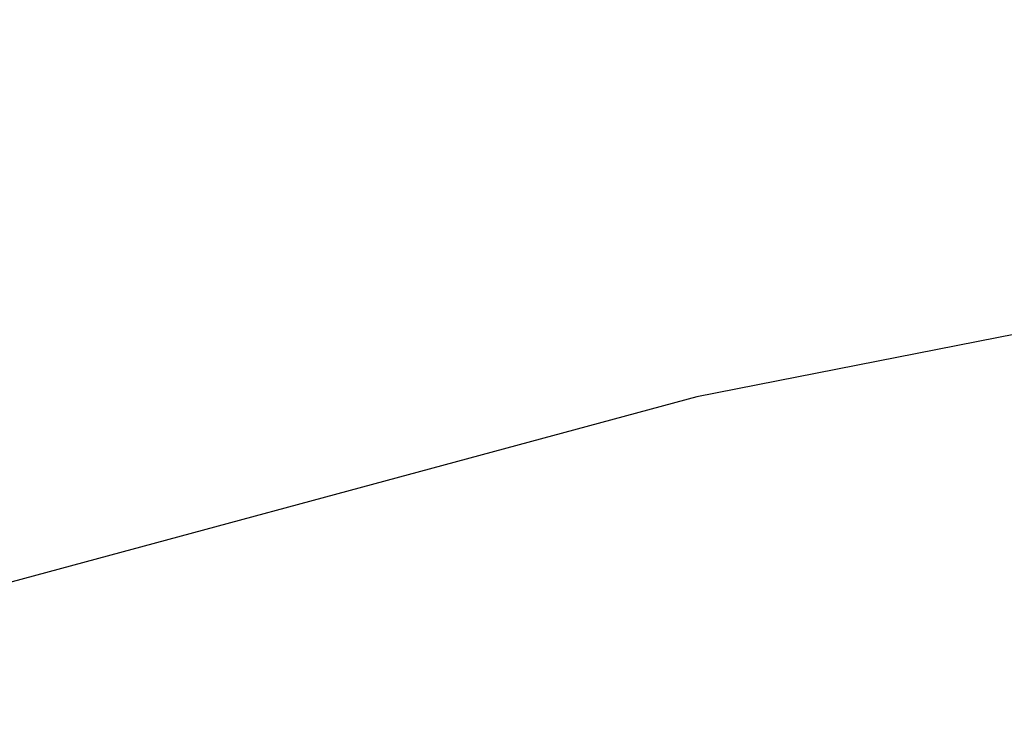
# Model space of a CAD drawing. Extents: x 0 to 370488, y 0 to 4202825.
# Tile 33 of 256: x 360211.63 to 360212.91, y 4200494.82 to 4200495.74. Entities that reach past the tile are written whole.
import ezdxf

# ---------------------------------------------------------------- set-up
doc = ezdxf.new("R2010")
doc.units = 0
doc.header["$LTSCALE"] = 0.5
doc.header["$MEASUREMENT"] = 0
doc.layers.add('(032) Горизонтали утолщенные', color=32, linetype='Continuous', lineweight=30)

msp = doc.modelspace()

# ---------------------------------------------------------------- linework, layer by layer
at = {"layer": '(032) Горизонтали утолщенные', "color": 32}
msp.add_polyline3d([(360221.7452, 4200495.4614, 546), (360220.39, 4200495.59, 546), (360218.98, 4200495.69, 546), (360217.57, 4200495.74, 546), (360216.2, 4200495.73, 546), (360214.9, 4200495.64, 546), (360213.68, 4200495.48, 546), (360212.51, 4200495.25, 546), (360211.4, 4200494.95, 546), (360210.33, 4200494.58, 546), (360209.3, 4200494.14, 546), (360208.29, 4200493.63, 546), (360207.29, 4200493.06, 546), (360206.32, 4200492.41, 546), (360205.37, 4200491.68, 546), (360204.44, 4200490.86, 546)], dxfattribs=at)
msp.add_polyline3d([(360221.7452, 4200495.4614, 546), (360220.39, 4200495.59, 546), (360218.98, 4200495.69, 546), (360217.57, 4200495.74, 546), (360216.2, 4200495.73, 546), (360214.9, 4200495.64, 546), (360213.68, 4200495.48, 546), (360212.51, 4200495.25, 546), (360211.4, 4200494.95, 546), (360210.33, 4200494.58, 546), (360209.3, 4200494.14, 546), (360208.29, 4200493.63, 546), (360207.29, 4200493.06, 546), (360206.32, 4200492.41, 546), (360205.37, 4200491.68, 546), (360204.44, 4200490.86, 546)], dxfattribs=at)
msp.add_polyline3d([(360221.7452, 4200495.4614, 546), (360220.39, 4200495.59, 546), (360218.98, 4200495.69, 546), (360217.57, 4200495.74, 546), (360216.2, 4200495.73, 546), (360214.9, 4200495.64, 546), (360213.68, 4200495.48, 546), (360212.51, 4200495.25, 546), (360211.4, 4200494.95, 546), (360210.33, 4200494.58, 546), (360209.3, 4200494.14, 546), (360208.29, 4200493.63, 546), (360207.29, 4200493.06, 546), (360206.32, 4200492.41, 546), (360205.37, 4200491.68, 546), (360204.44, 4200490.86, 546)], dxfattribs=at)
msp.add_polyline3d([(360221.7452, 4200495.4614, 546), (360220.39, 4200495.59, 546), (360218.98, 4200495.69, 546), (360217.57, 4200495.74, 546), (360216.2, 4200495.73, 546), (360214.9, 4200495.64, 546), (360213.68, 4200495.48, 546), (360212.51, 4200495.25, 546), (360211.4, 4200494.95, 546), (360210.33, 4200494.58, 546), (360209.3, 4200494.14, 546), (360208.29, 4200493.63, 546), (360207.29, 4200493.06, 546), (360206.32, 4200492.41, 546), (360205.37, 4200491.68, 546), (360204.44, 4200490.86, 546)], dxfattribs=at)
msp.add_polyline3d([(360221.7452, 4200495.4614, 546), (360220.39, 4200495.59, 546), (360218.98, 4200495.69, 546), (360217.57, 4200495.74, 546), (360216.2, 4200495.73, 546), (360214.9, 4200495.64, 546), (360213.68, 4200495.48, 546), (360212.51, 4200495.25, 546), (360211.4, 4200494.95, 546), (360210.33, 4200494.58, 546), (360209.3, 4200494.14, 546), (360208.29, 4200493.63, 546), (360207.29, 4200493.06, 546), (360206.32, 4200492.41, 546), (360205.37, 4200491.68, 546), (360204.44, 4200490.86, 546)], dxfattribs=at)
msp.add_polyline3d([(360221.7452, 4200495.4614, 546), (360220.39, 4200495.59, 546), (360218.98, 4200495.69, 546), (360217.57, 4200495.74, 546), (360216.2, 4200495.73, 546), (360214.9, 4200495.64, 546), (360213.68, 4200495.48, 546), (360212.51, 4200495.25, 546), (360211.4, 4200494.95, 546), (360210.33, 4200494.58, 546), (360209.3, 4200494.14, 546), (360208.29, 4200493.63, 546), (360207.29, 4200493.06, 546), (360206.32, 4200492.41, 546), (360205.37, 4200491.68, 546), (360204.44, 4200490.86, 546)], dxfattribs=at)
msp.add_polyline3d([(360221.7452, 4200495.4614, 546), (360220.39, 4200495.59, 546), (360218.98, 4200495.69, 546), (360217.57, 4200495.74, 546), (360216.2, 4200495.73, 546), (360214.9, 4200495.64, 546), (360213.68, 4200495.48, 546), (360212.51, 4200495.25, 546), (360211.4, 4200494.95, 546), (360210.33, 4200494.58, 546), (360209.3, 4200494.14, 546), (360208.29, 4200493.63, 546), (360207.29, 4200493.06, 546), (360206.32, 4200492.41, 546), (360205.37, 4200491.68, 546), (360204.44, 4200490.86, 546)], dxfattribs=at)
msp.add_polyline3d([(360221.7452, 4200495.4614, 546), (360220.39, 4200495.59, 546), (360218.98, 4200495.69, 546), (360217.57, 4200495.74, 546), (360216.2, 4200495.73, 546), (360214.9, 4200495.64, 546), (360213.68, 4200495.48, 546), (360212.51, 4200495.25, 546), (360211.4, 4200494.95, 546), (360210.33, 4200494.58, 546), (360209.3, 4200494.14, 546), (360208.29, 4200493.63, 546), (360207.29, 4200493.06, 546), (360206.32, 4200492.41, 546), (360205.37, 4200491.68, 546), (360204.44, 4200490.86, 546)], dxfattribs=at)
msp.add_polyline3d([(360221.7452, 4200495.4614, 546), (360220.39, 4200495.59, 546), (360218.98, 4200495.69, 546), (360217.57, 4200495.74, 546), (360216.2, 4200495.73, 546), (360214.9, 4200495.64, 546), (360213.68, 4200495.48, 546), (360212.51, 4200495.25, 546), (360211.4, 4200494.95, 546), (360210.33, 4200494.58, 546), (360209.3, 4200494.14, 546), (360208.29, 4200493.63, 546), (360207.29, 4200493.06, 546), (360206.32, 4200492.41, 546), (360205.37, 4200491.68, 546), (360204.44, 4200490.86, 546)], dxfattribs=at)
msp.add_polyline3d([(360221.7452, 4200495.4614, 546), (360220.39, 4200495.59, 546), (360218.98, 4200495.69, 546), (360217.57, 4200495.74, 546), (360216.2, 4200495.73, 546), (360214.9, 4200495.64, 546), (360213.68, 4200495.48, 546), (360212.51, 4200495.25, 546), (360211.4, 4200494.95, 546), (360210.33, 4200494.58, 546), (360209.3, 4200494.14, 546), (360208.29, 4200493.63, 546), (360207.29, 4200493.06, 546), (360206.32, 4200492.41, 546), (360205.37, 4200491.68, 546), (360204.44, 4200490.86, 546)], dxfattribs=at)
msp.add_polyline3d([(360221.7452, 4200495.4614, 546), (360220.39, 4200495.59, 546), (360218.98, 4200495.69, 546), (360217.57, 4200495.74, 546), (360216.2, 4200495.73, 546), (360214.9, 4200495.64, 546), (360213.68, 4200495.48, 546), (360212.51, 4200495.25, 546), (360211.4, 4200494.95, 546), (360210.33, 4200494.58, 546), (360209.3, 4200494.14, 546), (360208.29, 4200493.63, 546), (360207.29, 4200493.06, 546), (360206.32, 4200492.41, 546), (360205.37, 4200491.68, 546), (360204.44, 4200490.86, 546)], dxfattribs=at)
msp.add_polyline3d([(360221.7452, 4200495.4614, 546), (360220.39, 4200495.59, 546), (360218.98, 4200495.69, 546), (360217.57, 4200495.74, 546), (360216.2, 4200495.73, 546), (360214.9, 4200495.64, 546), (360213.68, 4200495.48, 546), (360212.51, 4200495.25, 546), (360211.4, 4200494.95, 546), (360210.33, 4200494.58, 546), (360209.3, 4200494.14, 546), (360208.29, 4200493.63, 546), (360207.29, 4200493.06, 546), (360206.32, 4200492.41, 546), (360205.37, 4200491.68, 546), (360204.44, 4200490.86, 546)], dxfattribs=at)
msp.add_polyline3d([(360221.7452, 4200495.4614, 546), (360220.39, 4200495.59, 546), (360218.98, 4200495.69, 546), (360217.57, 4200495.74, 546), (360216.2, 4200495.73, 546), (360214.9, 4200495.64, 546), (360213.68, 4200495.48, 546), (360212.51, 4200495.25, 546), (360211.4, 4200494.95, 546), (360210.33, 4200494.58, 546), (360209.3, 4200494.14, 546), (360208.29, 4200493.63, 546), (360207.29, 4200493.06, 546), (360206.32, 4200492.41, 546), (360205.37, 4200491.68, 546), (360204.44, 4200490.86, 546)], dxfattribs=at)
msp.add_polyline3d([(360221.7452, 4200495.4614, 546), (360220.39, 4200495.59, 546), (360218.98, 4200495.69, 546), (360217.57, 4200495.74, 546), (360216.2, 4200495.73, 546), (360214.9, 4200495.64, 546), (360213.68, 4200495.48, 546), (360212.51, 4200495.25, 546), (360211.4, 4200494.95, 546), (360210.33, 4200494.58, 546), (360209.3, 4200494.14, 546), (360208.29, 4200493.63, 546), (360207.29, 4200493.06, 546), (360206.32, 4200492.41, 546), (360205.37, 4200491.68, 546), (360204.44, 4200490.86, 546)], dxfattribs=at)
msp.add_polyline3d([(360221.7452, 4200495.4614, 546), (360220.39, 4200495.59, 546), (360218.98, 4200495.69, 546), (360217.57, 4200495.74, 546), (360216.2, 4200495.73, 546), (360214.9, 4200495.64, 546), (360213.68, 4200495.48, 546), (360212.51, 4200495.25, 546), (360211.4, 4200494.95, 546), (360210.33, 4200494.58, 546), (360209.3, 4200494.14, 546), (360208.29, 4200493.63, 546), (360207.29, 4200493.06, 546), (360206.32, 4200492.41, 546), (360205.37, 4200491.68, 546), (360204.44, 4200490.86, 546)], dxfattribs=at)
msp.add_polyline3d([(360221.7452, 4200495.4614, 546), (360220.39, 4200495.59, 546), (360218.98, 4200495.69, 546), (360217.57, 4200495.74, 546), (360216.2, 4200495.73, 546), (360214.9, 4200495.64, 546), (360213.68, 4200495.48, 546), (360212.51, 4200495.25, 546), (360211.4, 4200494.95, 546), (360210.33, 4200494.58, 546), (360209.3, 4200494.14, 546), (360208.29, 4200493.63, 546), (360207.29, 4200493.06, 546), (360206.32, 4200492.41, 546), (360205.37, 4200491.68, 546), (360204.44, 4200490.86, 546)], dxfattribs=at)
msp.add_polyline3d([(360221.7452, 4200495.4614, 546), (360220.39, 4200495.59, 546), (360218.98, 4200495.69, 546), (360217.57, 4200495.74, 546), (360216.2, 4200495.73, 546), (360214.9, 4200495.64, 546), (360213.68, 4200495.48, 546), (360212.51, 4200495.25, 546), (360211.4, 4200494.95, 546), (360210.33, 4200494.58, 546), (360209.3, 4200494.14, 546), (360208.29, 4200493.63, 546), (360207.29, 4200493.06, 546), (360206.32, 4200492.41, 546), (360205.37, 4200491.68, 546), (360204.44, 4200490.86, 546)], dxfattribs=at)
msp.add_polyline3d([(360221.7452, 4200495.4614, 546), (360220.39, 4200495.59, 546), (360218.98, 4200495.69, 546), (360217.57, 4200495.74, 546), (360216.2, 4200495.73, 546), (360214.9, 4200495.64, 546), (360213.68, 4200495.48, 546), (360212.51, 4200495.25, 546), (360211.4, 4200494.95, 546), (360210.33, 4200494.58, 546), (360209.3, 4200494.14, 546), (360208.29, 4200493.63, 546), (360207.29, 4200493.06, 546), (360206.32, 4200492.41, 546), (360205.37, 4200491.68, 546), (360204.44, 4200490.86, 546)], dxfattribs=at)
msp.add_polyline3d([(360221.7452, 4200495.4614, 546), (360220.39, 4200495.59, 546), (360218.98, 4200495.69, 546), (360217.57, 4200495.74, 546), (360216.2, 4200495.73, 546), (360214.9, 4200495.64, 546), (360213.68, 4200495.48, 546), (360212.51, 4200495.25, 546), (360211.4, 4200494.95, 546), (360210.33, 4200494.58, 546), (360209.3, 4200494.14, 546), (360208.29, 4200493.63, 546), (360207.29, 4200493.06, 546), (360206.32, 4200492.41, 546), (360205.37, 4200491.68, 546), (360204.44, 4200490.86, 546)], dxfattribs=at)
msp.add_polyline3d([(360221.7452, 4200495.4614, 546), (360220.39, 4200495.59, 546), (360218.98, 4200495.69, 546), (360217.57, 4200495.74, 546), (360216.2, 4200495.73, 546), (360214.9, 4200495.64, 546), (360213.68, 4200495.48, 546), (360212.51, 4200495.25, 546), (360211.4, 4200494.95, 546), (360210.33, 4200494.58, 546), (360209.3, 4200494.14, 546), (360208.29, 4200493.63, 546), (360207.29, 4200493.06, 546), (360206.32, 4200492.41, 546), (360205.37, 4200491.68, 546), (360204.44, 4200490.86, 546)], dxfattribs=at)
msp.add_polyline3d([(360221.7452, 4200495.4614, 546), (360220.39, 4200495.59, 546), (360218.98, 4200495.69, 546), (360217.57, 4200495.74, 546), (360216.2, 4200495.73, 546), (360214.9, 4200495.64, 546), (360213.68, 4200495.48, 546), (360212.51, 4200495.25, 546), (360211.4, 4200494.95, 546), (360210.33, 4200494.58, 546), (360209.3, 4200494.14, 546), (360208.29, 4200493.63, 546), (360207.29, 4200493.06, 546), (360206.32, 4200492.41, 546), (360205.37, 4200491.68, 546), (360204.44, 4200490.86, 546)], dxfattribs=at)
msp.add_polyline3d([(360221.7452, 4200495.4614, 546), (360220.39, 4200495.59, 546), (360218.98, 4200495.69, 546), (360217.57, 4200495.74, 546), (360216.2, 4200495.73, 546), (360214.9, 4200495.64, 546), (360213.68, 4200495.48, 546), (360212.51, 4200495.25, 546), (360211.4, 4200494.95, 546), (360210.33, 4200494.58, 546), (360209.3, 4200494.14, 546), (360208.29, 4200493.63, 546), (360207.29, 4200493.06, 546), (360206.32, 4200492.41, 546), (360205.37, 4200491.68, 546), (360204.44, 4200490.86, 546)], dxfattribs=at)
msp.add_polyline3d([(360221.7452, 4200495.4614, 546), (360220.39, 4200495.59, 546), (360218.98, 4200495.69, 546), (360217.57, 4200495.74, 546), (360216.2, 4200495.73, 546), (360214.9, 4200495.64, 546), (360213.68, 4200495.48, 546), (360212.51, 4200495.25, 546), (360211.4, 4200494.95, 546), (360210.33, 4200494.58, 546), (360209.3, 4200494.14, 546), (360208.29, 4200493.63, 546), (360207.29, 4200493.06, 546), (360206.32, 4200492.41, 546), (360205.37, 4200491.68, 546), (360204.44, 4200490.86, 546)], dxfattribs=at)
msp.add_polyline3d([(360221.7452, 4200495.4614, 546), (360220.39, 4200495.59, 546), (360218.98, 4200495.69, 546), (360217.57, 4200495.74, 546), (360216.2, 4200495.73, 546), (360214.9, 4200495.64, 546), (360213.68, 4200495.48, 546), (360212.51, 4200495.25, 546), (360211.4, 4200494.95, 546), (360210.33, 4200494.58, 546), (360209.3, 4200494.14, 546), (360208.29, 4200493.63, 546), (360207.29, 4200493.06, 546), (360206.32, 4200492.41, 546), (360205.37, 4200491.68, 546), (360204.44, 4200490.86, 546)], dxfattribs=at)
msp.add_polyline3d([(360221.7452, 4200495.4614, 546), (360220.39, 4200495.59, 546), (360218.98, 4200495.69, 546), (360217.57, 4200495.74, 546), (360216.2, 4200495.73, 546), (360214.9, 4200495.64, 546), (360213.68, 4200495.48, 546), (360212.51, 4200495.25, 546), (360211.4, 4200494.95, 546), (360210.33, 4200494.58, 546), (360209.3, 4200494.14, 546), (360208.29, 4200493.63, 546), (360207.29, 4200493.06, 546), (360206.32, 4200492.41, 546), (360205.37, 4200491.68, 546), (360204.44, 4200490.86, 546)], dxfattribs=at)
msp.add_polyline3d([(360221.7452, 4200495.4614, 546), (360220.39, 4200495.59, 546), (360218.98, 4200495.69, 546), (360217.57, 4200495.74, 546), (360216.2, 4200495.73, 546), (360214.9, 4200495.64, 546), (360213.68, 4200495.48, 546), (360212.51, 4200495.25, 546), (360211.4, 4200494.95, 546), (360210.33, 4200494.58, 546), (360209.3, 4200494.14, 546), (360208.29, 4200493.63, 546), (360207.29, 4200493.06, 546), (360206.32, 4200492.41, 546), (360205.37, 4200491.68, 546), (360204.44, 4200490.86, 546)], dxfattribs=at)
msp.add_polyline3d([(360221.7452, 4200495.4614, 546), (360220.39, 4200495.59, 546), (360218.98, 4200495.69, 546), (360217.57, 4200495.74, 546), (360216.2, 4200495.73, 546), (360214.9, 4200495.64, 546), (360213.68, 4200495.48, 546), (360212.51, 4200495.25, 546), (360211.4, 4200494.95, 546), (360210.33, 4200494.58, 546), (360209.3, 4200494.14, 546), (360208.29, 4200493.63, 546), (360207.29, 4200493.06, 546), (360206.32, 4200492.41, 546), (360205.37, 4200491.68, 546), (360204.44, 4200490.86, 546)], dxfattribs=at)
msp.add_polyline3d([(360221.7452, 4200495.4614, 546), (360220.39, 4200495.59, 546), (360218.98, 4200495.69, 546), (360217.57, 4200495.74, 546), (360216.2, 4200495.73, 546), (360214.9, 4200495.64, 546), (360213.68, 4200495.48, 546), (360212.51, 4200495.25, 546), (360211.4, 4200494.95, 546), (360210.33, 4200494.58, 546), (360209.3, 4200494.14, 546), (360208.29, 4200493.63, 546), (360207.29, 4200493.06, 546), (360206.32, 4200492.41, 546), (360205.37, 4200491.68, 546), (360204.44, 4200490.86, 546)], dxfattribs=at)
msp.add_polyline3d([(360221.7452, 4200495.4614, 546), (360220.39, 4200495.59, 546), (360218.98, 4200495.69, 546), (360217.57, 4200495.74, 546), (360216.2, 4200495.73, 546), (360214.9, 4200495.64, 546), (360213.68, 4200495.48, 546), (360212.51, 4200495.25, 546), (360211.4, 4200494.95, 546), (360210.33, 4200494.58, 546), (360209.3, 4200494.14, 546), (360208.29, 4200493.63, 546), (360207.29, 4200493.06, 546), (360206.32, 4200492.41, 546), (360205.37, 4200491.68, 546), (360204.44, 4200490.86, 546)], dxfattribs=at)
msp.add_polyline3d([(360221.7452, 4200495.4614, 546), (360220.39, 4200495.59, 546), (360218.98, 4200495.69, 546), (360217.57, 4200495.74, 546), (360216.2, 4200495.73, 546), (360214.9, 4200495.64, 546), (360213.68, 4200495.48, 546), (360212.51, 4200495.25, 546), (360211.4, 4200494.95, 546), (360210.33, 4200494.58, 546), (360209.3, 4200494.14, 546), (360208.29, 4200493.63, 546), (360207.29, 4200493.06, 546), (360206.32, 4200492.41, 546), (360205.37, 4200491.68, 546), (360204.44, 4200490.86, 546)], dxfattribs=at)
msp.add_polyline3d([(360221.7452, 4200495.4614, 546), (360220.39, 4200495.59, 546), (360218.98, 4200495.69, 546), (360217.57, 4200495.74, 546), (360216.2, 4200495.73, 546), (360214.9, 4200495.64, 546), (360213.68, 4200495.48, 546), (360212.51, 4200495.25, 546), (360211.4, 4200494.95, 546), (360210.33, 4200494.58, 546), (360209.3, 4200494.14, 546), (360208.29, 4200493.63, 546), (360207.29, 4200493.06, 546), (360206.32, 4200492.41, 546), (360205.37, 4200491.68, 546), (360204.44, 4200490.86, 546)], dxfattribs=at)
msp.add_polyline3d([(360221.7452, 4200495.4614, 546), (360220.39, 4200495.59, 546), (360218.98, 4200495.69, 546), (360217.57, 4200495.74, 546), (360216.2, 4200495.73, 546), (360214.9, 4200495.64, 546), (360213.68, 4200495.48, 546), (360212.51, 4200495.25, 546), (360211.4, 4200494.95, 546), (360210.33, 4200494.58, 546), (360209.3, 4200494.14, 546), (360208.29, 4200493.63, 546), (360207.29, 4200493.06, 546), (360206.32, 4200492.41, 546), (360205.37, 4200491.68, 546), (360204.44, 4200490.86, 546)], dxfattribs=at)
msp.add_polyline3d([(360221.7452, 4200495.4614, 546), (360220.39, 4200495.59, 546), (360218.98, 4200495.69, 546), (360217.57, 4200495.74, 546), (360216.2, 4200495.73, 546), (360214.9, 4200495.64, 546), (360213.68, 4200495.48, 546), (360212.51, 4200495.25, 546), (360211.4, 4200494.95, 546), (360210.33, 4200494.58, 546), (360209.3, 4200494.14, 546), (360208.29, 4200493.63, 546), (360207.29, 4200493.06, 546), (360206.32, 4200492.41, 546), (360205.37, 4200491.68, 546), (360204.44, 4200490.86, 546)], dxfattribs=at)
msp.add_polyline3d([(360221.7452, 4200495.4614, 546), (360220.39, 4200495.59, 546), (360218.98, 4200495.69, 546), (360217.57, 4200495.74, 546), (360216.2, 4200495.73, 546), (360214.9, 4200495.64, 546), (360213.68, 4200495.48, 546), (360212.51, 4200495.25, 546), (360211.4, 4200494.95, 546), (360210.33, 4200494.58, 546), (360209.3, 4200494.14, 546), (360208.29, 4200493.63, 546), (360207.29, 4200493.06, 546), (360206.32, 4200492.41, 546), (360205.37, 4200491.68, 546), (360204.44, 4200490.86, 546)], dxfattribs=at)
msp.add_polyline3d([(360221.7452, 4200495.4614, 546), (360220.39, 4200495.59, 546), (360218.98, 4200495.69, 546), (360217.57, 4200495.74, 546), (360216.2, 4200495.73, 546), (360214.9, 4200495.64, 546), (360213.68, 4200495.48, 546), (360212.51, 4200495.25, 546), (360211.4, 4200494.95, 546), (360210.33, 4200494.58, 546), (360209.3, 4200494.14, 546), (360208.29, 4200493.63, 546), (360207.29, 4200493.06, 546), (360206.32, 4200492.41, 546), (360205.37, 4200491.68, 546), (360204.44, 4200490.86, 546)], dxfattribs=at)
msp.add_polyline3d([(360221.7452, 4200495.4614, 546), (360220.39, 4200495.59, 546), (360218.98, 4200495.69, 546), (360217.57, 4200495.74, 546), (360216.2, 4200495.73, 546), (360214.9, 4200495.64, 546), (360213.68, 4200495.48, 546), (360212.51, 4200495.25, 546), (360211.4, 4200494.95, 546), (360210.33, 4200494.58, 546), (360209.3, 4200494.14, 546), (360208.29, 4200493.63, 546), (360207.29, 4200493.06, 546), (360206.32, 4200492.41, 546), (360205.37, 4200491.68, 546), (360204.44, 4200490.86, 546)], dxfattribs=at)
msp.add_polyline3d([(360221.7452, 4200495.4614, 546), (360220.39, 4200495.59, 546), (360218.98, 4200495.69, 546), (360217.57, 4200495.74, 546), (360216.2, 4200495.73, 546), (360214.9, 4200495.64, 546), (360213.68, 4200495.48, 546), (360212.51, 4200495.25, 546), (360211.4, 4200494.95, 546), (360210.33, 4200494.58, 546), (360209.3, 4200494.14, 546), (360208.29, 4200493.63, 546), (360207.29, 4200493.06, 546), (360206.32, 4200492.41, 546), (360205.37, 4200491.68, 546), (360204.44, 4200490.86, 546)], dxfattribs=at)
msp.add_polyline3d([(360221.7452, 4200495.4614, 546), (360220.39, 4200495.59, 546), (360218.98, 4200495.69, 546), (360217.57, 4200495.74, 546), (360216.2, 4200495.73, 546), (360214.9, 4200495.64, 546), (360213.68, 4200495.48, 546), (360212.51, 4200495.25, 546), (360211.4, 4200494.95, 546), (360210.33, 4200494.58, 546), (360209.3, 4200494.14, 546), (360208.29, 4200493.63, 546), (360207.29, 4200493.06, 546), (360206.32, 4200492.41, 546), (360205.37, 4200491.68, 546), (360204.44, 4200490.86, 546)], dxfattribs=at)
msp.add_polyline3d([(360221.7452, 4200495.4614, 546), (360220.39, 4200495.59, 546), (360218.98, 4200495.69, 546), (360217.57, 4200495.74, 546), (360216.2, 4200495.73, 546), (360214.9, 4200495.64, 546), (360213.68, 4200495.48, 546), (360212.51, 4200495.25, 546), (360211.4, 4200494.95, 546), (360210.33, 4200494.58, 546), (360209.3, 4200494.14, 546), (360208.29, 4200493.63, 546), (360207.29, 4200493.06, 546), (360206.32, 4200492.41, 546), (360205.37, 4200491.68, 546), (360204.44, 4200490.86, 546)], dxfattribs=at)
msp.add_polyline3d([(360221.7452, 4200495.4614, 546), (360220.39, 4200495.59, 546), (360218.98, 4200495.69, 546), (360217.57, 4200495.74, 546), (360216.2, 4200495.73, 546), (360214.9, 4200495.64, 546), (360213.68, 4200495.48, 546), (360212.51, 4200495.25, 546), (360211.4, 4200494.95, 546), (360210.33, 4200494.58, 546), (360209.3, 4200494.14, 546), (360208.29, 4200493.63, 546), (360207.29, 4200493.06, 546), (360206.32, 4200492.41, 546), (360205.37, 4200491.68, 546), (360204.44, 4200490.86, 546)], dxfattribs=at)
msp.add_polyline3d([(360221.7452, 4200495.4614, 546), (360220.39, 4200495.59, 546), (360218.98, 4200495.69, 546), (360217.57, 4200495.74, 546), (360216.2, 4200495.73, 546), (360214.9, 4200495.64, 546), (360213.68, 4200495.48, 546), (360212.51, 4200495.25, 546), (360211.4, 4200494.95, 546), (360210.33, 4200494.58, 546), (360209.3, 4200494.14, 546), (360208.29, 4200493.63, 546), (360207.29, 4200493.06, 546), (360206.32, 4200492.41, 546), (360205.37, 4200491.68, 546), (360204.44, 4200490.86, 546)], dxfattribs=at)
msp.add_polyline3d([(360221.7452, 4200495.4614, 546), (360220.39, 4200495.59, 546), (360218.98, 4200495.69, 546), (360217.57, 4200495.74, 546), (360216.2, 4200495.73, 546), (360214.9, 4200495.64, 546), (360213.68, 4200495.48, 546), (360212.51, 4200495.25, 546), (360211.4, 4200494.95, 546), (360210.33, 4200494.58, 546), (360209.3, 4200494.14, 546), (360208.29, 4200493.63, 546), (360207.29, 4200493.06, 546), (360206.32, 4200492.41, 546), (360205.37, 4200491.68, 546), (360204.44, 4200490.86, 546)], dxfattribs=at)
msp.add_polyline3d([(360221.7452, 4200495.4614, 546), (360220.39, 4200495.59, 546), (360218.98, 4200495.69, 546), (360217.57, 4200495.74, 546), (360216.2, 4200495.73, 546), (360214.9, 4200495.64, 546), (360213.68, 4200495.48, 546), (360212.51, 4200495.25, 546), (360211.4, 4200494.95, 546), (360210.33, 4200494.58, 546), (360209.3, 4200494.14, 546), (360208.29, 4200493.63, 546), (360207.29, 4200493.06, 546), (360206.32, 4200492.41, 546), (360205.37, 4200491.68, 546), (360204.44, 4200490.86, 546)], dxfattribs=at)
msp.add_polyline3d([(360221.7452, 4200495.4614, 546), (360220.39, 4200495.59, 546), (360218.98, 4200495.69, 546), (360217.57, 4200495.74, 546), (360216.2, 4200495.73, 546), (360214.9, 4200495.64, 546), (360213.68, 4200495.48, 546), (360212.51, 4200495.25, 546), (360211.4, 4200494.95, 546), (360210.33, 4200494.58, 546), (360209.3, 4200494.14, 546), (360208.29, 4200493.63, 546), (360207.29, 4200493.06, 546), (360206.32, 4200492.41, 546), (360205.37, 4200491.68, 546), (360204.44, 4200490.86, 546)], dxfattribs=at)
msp.add_polyline3d([(360221.7452, 4200495.4614, 546), (360220.39, 4200495.59, 546), (360218.98, 4200495.69, 546), (360217.57, 4200495.74, 546), (360216.2, 4200495.73, 546), (360214.9, 4200495.64, 546), (360213.68, 4200495.48, 546), (360212.51, 4200495.25, 546), (360211.4, 4200494.95, 546), (360210.33, 4200494.58, 546), (360209.3, 4200494.14, 546), (360208.29, 4200493.63, 546), (360207.29, 4200493.06, 546), (360206.32, 4200492.41, 546), (360205.37, 4200491.68, 546), (360204.44, 4200490.86, 546)], dxfattribs=at)
msp.add_polyline3d([(360221.7452, 4200495.4614, 546), (360220.39, 4200495.59, 546), (360218.98, 4200495.69, 546), (360217.57, 4200495.74, 546), (360216.2, 4200495.73, 546), (360214.9, 4200495.64, 546), (360213.68, 4200495.48, 546), (360212.51, 4200495.25, 546), (360211.4, 4200494.95, 546), (360210.33, 4200494.58, 546), (360209.3, 4200494.14, 546), (360208.29, 4200493.63, 546), (360207.29, 4200493.06, 546), (360206.32, 4200492.41, 546), (360205.37, 4200491.68, 546), (360204.44, 4200490.86, 546)], dxfattribs=at)
msp.add_polyline3d([(360221.7452, 4200495.4614, 546), (360220.39, 4200495.59, 546), (360218.98, 4200495.69, 546), (360217.57, 4200495.74, 546), (360216.2, 4200495.73, 546), (360214.9, 4200495.64, 546), (360213.68, 4200495.48, 546), (360212.51, 4200495.25, 546), (360211.4, 4200494.95, 546), (360210.33, 4200494.58, 546), (360209.3, 4200494.14, 546), (360208.29, 4200493.63, 546), (360207.29, 4200493.06, 546), (360206.32, 4200492.41, 546), (360205.37, 4200491.68, 546), (360204.44, 4200490.86, 546)], dxfattribs=at)
msp.add_polyline3d([(360221.7452, 4200495.4614, 546), (360220.39, 4200495.59, 546), (360218.98, 4200495.69, 546), (360217.57, 4200495.74, 546), (360216.2, 4200495.73, 546), (360214.9, 4200495.64, 546), (360213.68, 4200495.48, 546), (360212.51, 4200495.25, 546), (360211.4, 4200494.95, 546), (360210.33, 4200494.58, 546), (360209.3, 4200494.14, 546), (360208.29, 4200493.63, 546), (360207.29, 4200493.06, 546), (360206.32, 4200492.41, 546), (360205.37, 4200491.68, 546), (360204.44, 4200490.86, 546)], dxfattribs=at)
msp.add_polyline3d([(360221.7452, 4200495.4614, 546), (360220.39, 4200495.59, 546), (360218.98, 4200495.69, 546), (360217.57, 4200495.74, 546), (360216.2, 4200495.73, 546), (360214.9, 4200495.64, 546), (360213.68, 4200495.48, 546), (360212.51, 4200495.25, 546), (360211.4, 4200494.95, 546), (360210.33, 4200494.58, 546), (360209.3, 4200494.14, 546), (360208.29, 4200493.63, 546), (360207.29, 4200493.06, 546), (360206.32, 4200492.41, 546), (360205.37, 4200491.68, 546), (360204.44, 4200490.86, 546)], dxfattribs=at)
msp.add_polyline3d([(360221.7452, 4200495.4614, 546), (360220.39, 4200495.59, 546), (360218.98, 4200495.69, 546), (360217.57, 4200495.74, 546), (360216.2, 4200495.73, 546), (360214.9, 4200495.64, 546), (360213.68, 4200495.48, 546), (360212.51, 4200495.25, 546), (360211.4, 4200494.95, 546), (360210.33, 4200494.58, 546), (360209.3, 4200494.14, 546), (360208.29, 4200493.63, 546), (360207.29, 4200493.06, 546), (360206.32, 4200492.41, 546), (360205.37, 4200491.68, 546), (360204.44, 4200490.86, 546)], dxfattribs=at)
msp.add_polyline3d([(360221.7452, 4200495.4614, 546), (360220.39, 4200495.59, 546), (360218.98, 4200495.69, 546), (360217.57, 4200495.74, 546), (360216.2, 4200495.73, 546), (360214.9, 4200495.64, 546), (360213.68, 4200495.48, 546), (360212.51, 4200495.25, 546), (360211.4, 4200494.95, 546), (360210.33, 4200494.58, 546), (360209.3, 4200494.14, 546), (360208.29, 4200493.63, 546), (360207.29, 4200493.06, 546), (360206.32, 4200492.41, 546), (360205.37, 4200491.68, 546), (360204.44, 4200490.86, 546)], dxfattribs=at)
msp.add_polyline3d([(360221.7452, 4200495.4614, 546), (360220.39, 4200495.59, 546), (360218.98, 4200495.69, 546), (360217.57, 4200495.74, 546), (360216.2, 4200495.73, 546), (360214.9, 4200495.64, 546), (360213.68, 4200495.48, 546), (360212.51, 4200495.25, 546), (360211.4, 4200494.95, 546), (360210.33, 4200494.58, 546), (360209.3, 4200494.14, 546), (360208.29, 4200493.63, 546), (360207.29, 4200493.06, 546), (360206.32, 4200492.41, 546), (360205.37, 4200491.68, 546), (360204.44, 4200490.86, 546)], dxfattribs=at)
msp.add_polyline3d([(360221.7452, 4200495.4614, 546), (360220.39, 4200495.59, 546), (360218.98, 4200495.69, 546), (360217.57, 4200495.74, 546), (360216.2, 4200495.73, 546), (360214.9, 4200495.64, 546), (360213.68, 4200495.48, 546), (360212.51, 4200495.25, 546), (360211.4, 4200494.95, 546), (360210.33, 4200494.58, 546), (360209.3, 4200494.14, 546), (360208.29, 4200493.63, 546), (360207.29, 4200493.06, 546), (360206.32, 4200492.41, 546), (360205.37, 4200491.68, 546), (360204.44, 4200490.86, 546)], dxfattribs=at)
msp.add_polyline3d([(360221.7452, 4200495.4614, 546), (360220.39, 4200495.59, 546), (360218.98, 4200495.69, 546), (360217.57, 4200495.74, 546), (360216.2, 4200495.73, 546), (360214.9, 4200495.64, 546), (360213.68, 4200495.48, 546), (360212.51, 4200495.25, 546), (360211.4, 4200494.95, 546), (360210.33, 4200494.58, 546), (360209.3, 4200494.14, 546), (360208.29, 4200493.63, 546), (360207.29, 4200493.06, 546), (360206.32, 4200492.41, 546), (360205.37, 4200491.68, 546), (360204.44, 4200490.86, 546)], dxfattribs=at)
msp.add_polyline3d([(360221.7452, 4200495.4614, 546), (360220.39, 4200495.59, 546), (360218.98, 4200495.69, 546), (360217.57, 4200495.74, 546), (360216.2, 4200495.73, 546), (360214.9, 4200495.64, 546), (360213.68, 4200495.48, 546), (360212.51, 4200495.25, 546), (360211.4, 4200494.95, 546), (360210.33, 4200494.58, 546), (360209.3, 4200494.14, 546), (360208.29, 4200493.63, 546), (360207.29, 4200493.06, 546), (360206.32, 4200492.41, 546), (360205.37, 4200491.68, 546), (360204.44, 4200490.86, 546)], dxfattribs=at)
msp.add_polyline3d([(360221.7452, 4200495.4614, 546), (360220.39, 4200495.59, 546), (360218.98, 4200495.69, 546), (360217.57, 4200495.74, 546), (360216.2, 4200495.73, 546), (360214.9, 4200495.64, 546), (360213.68, 4200495.48, 546), (360212.51, 4200495.25, 546), (360211.4, 4200494.95, 546), (360210.33, 4200494.58, 546), (360209.3, 4200494.14, 546), (360208.29, 4200493.63, 546), (360207.29, 4200493.06, 546), (360206.32, 4200492.41, 546), (360205.37, 4200491.68, 546), (360204.44, 4200490.86, 546)], dxfattribs=at)
msp.add_polyline3d([(360221.7452, 4200495.4614, 546), (360220.39, 4200495.59, 546), (360218.98, 4200495.69, 546), (360217.57, 4200495.74, 546), (360216.2, 4200495.73, 546), (360214.9, 4200495.64, 546), (360213.68, 4200495.48, 546), (360212.51, 4200495.25, 546), (360211.4, 4200494.95, 546), (360210.33, 4200494.58, 546), (360209.3, 4200494.14, 546), (360208.29, 4200493.63, 546), (360207.29, 4200493.06, 546), (360206.32, 4200492.41, 546), (360205.37, 4200491.68, 546), (360204.44, 4200490.86, 546)], dxfattribs=at)
msp.add_polyline3d([(360221.7452, 4200495.4614, 546), (360220.39, 4200495.59, 546), (360218.98, 4200495.69, 546), (360217.57, 4200495.74, 546), (360216.2, 4200495.73, 546), (360214.9, 4200495.64, 546), (360213.68, 4200495.48, 546), (360212.51, 4200495.25, 546), (360211.4, 4200494.95, 546), (360210.33, 4200494.58, 546), (360209.3, 4200494.14, 546), (360208.29, 4200493.63, 546), (360207.29, 4200493.06, 546), (360206.32, 4200492.41, 546), (360205.37, 4200491.68, 546), (360204.44, 4200490.86, 546)], dxfattribs=at)
msp.add_polyline3d([(360221.7452, 4200495.4614, 546), (360220.39, 4200495.59, 546), (360218.98, 4200495.69, 546), (360217.57, 4200495.74, 546), (360216.2, 4200495.73, 546), (360214.9, 4200495.64, 546), (360213.68, 4200495.48, 546), (360212.51, 4200495.25, 546), (360211.4, 4200494.95, 546), (360210.33, 4200494.58, 546), (360209.3, 4200494.14, 546), (360208.29, 4200493.63, 546), (360207.29, 4200493.06, 546), (360206.32, 4200492.41, 546), (360205.37, 4200491.68, 546), (360204.44, 4200490.86, 546)], dxfattribs=at)
msp.add_polyline3d([(360221.7452, 4200495.4614, 546), (360220.39, 4200495.59, 546), (360218.98, 4200495.69, 546), (360217.57, 4200495.74, 546), (360216.2, 4200495.73, 546), (360214.9, 4200495.64, 546), (360213.68, 4200495.48, 546), (360212.51, 4200495.25, 546), (360211.4, 4200494.95, 546), (360210.33, 4200494.58, 546), (360209.3, 4200494.14, 546), (360208.29, 4200493.63, 546), (360207.29, 4200493.06, 546), (360206.32, 4200492.41, 546), (360205.37, 4200491.68, 546), (360204.44, 4200490.86, 546)], dxfattribs=at)
msp.add_polyline3d([(360221.7452, 4200495.4614, 546), (360220.39, 4200495.59, 546), (360218.98, 4200495.69, 546), (360217.57, 4200495.74, 546), (360216.2, 4200495.73, 546), (360214.9, 4200495.64, 546), (360213.68, 4200495.48, 546), (360212.51, 4200495.25, 546), (360211.4, 4200494.95, 546), (360210.33, 4200494.58, 546), (360209.3, 4200494.14, 546), (360208.29, 4200493.63, 546), (360207.29, 4200493.06, 546), (360206.32, 4200492.41, 546), (360205.37, 4200491.68, 546), (360204.44, 4200490.86, 546)], dxfattribs=at)
msp.add_polyline3d([(360221.7452, 4200495.4614, 546), (360220.39, 4200495.59, 546), (360218.98, 4200495.69, 546), (360217.57, 4200495.74, 546), (360216.2, 4200495.73, 546), (360214.9, 4200495.64, 546), (360213.68, 4200495.48, 546), (360212.51, 4200495.25, 546), (360211.4, 4200494.95, 546), (360210.33, 4200494.58, 546), (360209.3, 4200494.14, 546), (360208.29, 4200493.63, 546), (360207.29, 4200493.06, 546), (360206.32, 4200492.41, 546), (360205.37, 4200491.68, 546), (360204.44, 4200490.86, 546)], dxfattribs=at)
msp.add_polyline3d([(360221.7452, 4200495.4614, 546), (360220.39, 4200495.59, 546), (360218.98, 4200495.69, 546), (360217.57, 4200495.74, 546), (360216.2, 4200495.73, 546), (360214.9, 4200495.64, 546), (360213.68, 4200495.48, 546), (360212.51, 4200495.25, 546), (360211.4, 4200494.95, 546), (360210.33, 4200494.58, 546), (360209.3, 4200494.14, 546), (360208.29, 4200493.63, 546), (360207.29, 4200493.06, 546), (360206.32, 4200492.41, 546), (360205.37, 4200491.68, 546), (360204.44, 4200490.86, 546)], dxfattribs=at)
msp.add_polyline3d([(360221.7452, 4200495.4614, 546), (360220.39, 4200495.59, 546), (360218.98, 4200495.69, 546), (360217.57, 4200495.74, 546), (360216.2, 4200495.73, 546), (360214.9, 4200495.64, 546), (360213.68, 4200495.48, 546), (360212.51, 4200495.25, 546), (360211.4, 4200494.95, 546), (360210.33, 4200494.58, 546), (360209.3, 4200494.14, 546), (360208.29, 4200493.63, 546), (360207.29, 4200493.06, 546), (360206.32, 4200492.41, 546), (360205.37, 4200491.68, 546), (360204.44, 4200490.86, 546)], dxfattribs=at)
msp.add_polyline3d([(360221.7452, 4200495.4614, 546), (360220.39, 4200495.59, 546), (360218.98, 4200495.69, 546), (360217.57, 4200495.74, 546), (360216.2, 4200495.73, 546), (360214.9, 4200495.64, 546), (360213.68, 4200495.48, 546), (360212.51, 4200495.25, 546), (360211.4, 4200494.95, 546), (360210.33, 4200494.58, 546), (360209.3, 4200494.14, 546), (360208.29, 4200493.63, 546), (360207.29, 4200493.06, 546), (360206.32, 4200492.41, 546), (360205.37, 4200491.68, 546), (360204.44, 4200490.86, 546)], dxfattribs=at)
msp.add_polyline3d([(360221.7452, 4200495.4614, 546), (360220.39, 4200495.59, 546), (360218.98, 4200495.69, 546), (360217.57, 4200495.74, 546), (360216.2, 4200495.73, 546), (360214.9, 4200495.64, 546), (360213.68, 4200495.48, 546), (360212.51, 4200495.25, 546), (360211.4, 4200494.95, 546), (360210.33, 4200494.58, 546), (360209.3, 4200494.14, 546), (360208.29, 4200493.63, 546), (360207.29, 4200493.06, 546), (360206.32, 4200492.41, 546), (360205.37, 4200491.68, 546), (360204.44, 4200490.86, 546)], dxfattribs=at)
msp.add_polyline3d([(360221.7452, 4200495.4614, 546), (360220.39, 4200495.59, 546), (360218.98, 4200495.69, 546), (360217.57, 4200495.74, 546), (360216.2, 4200495.73, 546), (360214.9, 4200495.64, 546), (360213.68, 4200495.48, 546), (360212.51, 4200495.25, 546), (360211.4, 4200494.95, 546), (360210.33, 4200494.58, 546), (360209.3, 4200494.14, 546), (360208.29, 4200493.63, 546), (360207.29, 4200493.06, 546), (360206.32, 4200492.41, 546), (360205.37, 4200491.68, 546), (360204.44, 4200490.86, 546)], dxfattribs=at)
msp.add_polyline3d([(360221.7452, 4200495.4614, 546), (360220.39, 4200495.59, 546), (360218.98, 4200495.69, 546), (360217.57, 4200495.74, 546), (360216.2, 4200495.73, 546), (360214.9, 4200495.64, 546), (360213.68, 4200495.48, 546), (360212.51, 4200495.25, 546), (360211.4, 4200494.95, 546), (360210.33, 4200494.58, 546), (360209.3, 4200494.14, 546), (360208.29, 4200493.63, 546), (360207.29, 4200493.06, 546), (360206.32, 4200492.41, 546), (360205.37, 4200491.68, 546), (360204.44, 4200490.86, 546)], dxfattribs=at)
msp.add_polyline3d([(360221.7452, 4200495.4614, 546), (360220.39, 4200495.59, 546), (360218.98, 4200495.69, 546), (360217.57, 4200495.74, 546), (360216.2, 4200495.73, 546), (360214.9, 4200495.64, 546), (360213.68, 4200495.48, 546), (360212.51, 4200495.25, 546), (360211.4, 4200494.95, 546), (360210.33, 4200494.58, 546), (360209.3, 4200494.14, 546), (360208.29, 4200493.63, 546), (360207.29, 4200493.06, 546), (360206.32, 4200492.41, 546), (360205.37, 4200491.68, 546), (360204.44, 4200490.86, 546)], dxfattribs=at)
msp.add_polyline3d([(360221.7452, 4200495.4614, 546), (360220.39, 4200495.59, 546), (360218.98, 4200495.69, 546), (360217.57, 4200495.74, 546), (360216.2, 4200495.73, 546), (360214.9, 4200495.64, 546), (360213.68, 4200495.48, 546), (360212.51, 4200495.25, 546), (360211.4, 4200494.95, 546), (360210.33, 4200494.58, 546), (360209.3, 4200494.14, 546), (360208.29, 4200493.63, 546), (360207.29, 4200493.06, 546), (360206.32, 4200492.41, 546), (360205.37, 4200491.68, 546), (360204.44, 4200490.86, 546)], dxfattribs=at)
msp.add_polyline3d([(360221.7452, 4200495.4614, 546), (360220.39, 4200495.59, 546), (360218.98, 4200495.69, 546), (360217.57, 4200495.74, 546), (360216.2, 4200495.73, 546), (360214.9, 4200495.64, 546), (360213.68, 4200495.48, 546), (360212.51, 4200495.25, 546), (360211.4, 4200494.95, 546), (360210.33, 4200494.58, 546), (360209.3, 4200494.14, 546), (360208.29, 4200493.63, 546), (360207.29, 4200493.06, 546), (360206.32, 4200492.41, 546), (360205.37, 4200491.68, 546), (360204.44, 4200490.86, 546)], dxfattribs=at)
msp.add_polyline3d([(360221.7452, 4200495.4614, 546), (360220.39, 4200495.59, 546), (360218.98, 4200495.69, 546), (360217.57, 4200495.74, 546), (360216.2, 4200495.73, 546), (360214.9, 4200495.64, 546), (360213.68, 4200495.48, 546), (360212.51, 4200495.25, 546), (360211.4, 4200494.95, 546), (360210.33, 4200494.58, 546), (360209.3, 4200494.14, 546), (360208.29, 4200493.63, 546), (360207.29, 4200493.06, 546), (360206.32, 4200492.41, 546), (360205.37, 4200491.68, 546), (360204.44, 4200490.86, 546)], dxfattribs=at)
msp.add_polyline3d([(360221.7452, 4200495.4614, 546), (360220.39, 4200495.59, 546), (360218.98, 4200495.69, 546), (360217.57, 4200495.74, 546), (360216.2, 4200495.73, 546), (360214.9, 4200495.64, 546), (360213.68, 4200495.48, 546), (360212.51, 4200495.25, 546), (360211.4, 4200494.95, 546), (360210.33, 4200494.58, 546), (360209.3, 4200494.14, 546), (360208.29, 4200493.63, 546), (360207.29, 4200493.06, 546), (360206.32, 4200492.41, 546), (360205.37, 4200491.68, 546), (360204.44, 4200490.86, 546)], dxfattribs=at)
msp.add_polyline3d([(360221.7452, 4200495.4614, 546), (360220.39, 4200495.59, 546), (360218.98, 4200495.69, 546), (360217.57, 4200495.74, 546), (360216.2, 4200495.73, 546), (360214.9, 4200495.64, 546), (360213.68, 4200495.48, 546), (360212.51, 4200495.25, 546), (360211.4, 4200494.95, 546), (360210.33, 4200494.58, 546), (360209.3, 4200494.14, 546), (360208.29, 4200493.63, 546), (360207.29, 4200493.06, 546), (360206.32, 4200492.41, 546), (360205.37, 4200491.68, 546), (360204.44, 4200490.86, 546)], dxfattribs=at)
msp.add_polyline3d([(360221.7452, 4200495.4614, 546), (360220.39, 4200495.59, 546), (360218.98, 4200495.69, 546), (360217.57, 4200495.74, 546), (360216.2, 4200495.73, 546), (360214.9, 4200495.64, 546), (360213.68, 4200495.48, 546), (360212.51, 4200495.25, 546), (360211.4, 4200494.95, 546), (360210.33, 4200494.58, 546), (360209.3, 4200494.14, 546), (360208.29, 4200493.63, 546), (360207.29, 4200493.06, 546), (360206.32, 4200492.41, 546), (360205.37, 4200491.68, 546), (360204.44, 4200490.86, 546)], dxfattribs=at)
msp.add_polyline3d([(360221.7452, 4200495.4614, 546), (360220.39, 4200495.59, 546), (360218.98, 4200495.69, 546), (360217.57, 4200495.74, 546), (360216.2, 4200495.73, 546), (360214.9, 4200495.64, 546), (360213.68, 4200495.48, 546), (360212.51, 4200495.25, 546), (360211.4, 4200494.95, 546), (360210.33, 4200494.58, 546), (360209.3, 4200494.14, 546), (360208.29, 4200493.63, 546), (360207.29, 4200493.06, 546), (360206.32, 4200492.41, 546), (360205.37, 4200491.68, 546), (360204.44, 4200490.86, 546)], dxfattribs=at)
msp.add_polyline3d([(360221.7452, 4200495.4614, 546), (360220.39, 4200495.59, 546), (360218.98, 4200495.69, 546), (360217.57, 4200495.74, 546), (360216.2, 4200495.73, 546), (360214.9, 4200495.64, 546), (360213.68, 4200495.48, 546), (360212.51, 4200495.25, 546), (360211.4, 4200494.95, 546), (360210.33, 4200494.58, 546), (360209.3, 4200494.14, 546), (360208.29, 4200493.63, 546), (360207.29, 4200493.06, 546), (360206.32, 4200492.41, 546), (360205.37, 4200491.68, 546), (360204.44, 4200490.86, 546)], dxfattribs=at)
msp.add_polyline3d([(360221.7452, 4200495.4614, 546), (360220.39, 4200495.59, 546), (360218.98, 4200495.69, 546), (360217.57, 4200495.74, 546), (360216.2, 4200495.73, 546), (360214.9, 4200495.64, 546), (360213.68, 4200495.48, 546), (360212.51, 4200495.25, 546), (360211.4, 4200494.95, 546), (360210.33, 4200494.58, 546), (360209.3, 4200494.14, 546), (360208.29, 4200493.63, 546), (360207.29, 4200493.06, 546), (360206.32, 4200492.41, 546), (360205.37, 4200491.68, 546), (360204.44, 4200490.86, 546)], dxfattribs=at)
msp.add_polyline3d([(360221.7452, 4200495.4614, 546), (360220.39, 4200495.59, 546), (360218.98, 4200495.69, 546), (360217.57, 4200495.74, 546), (360216.2, 4200495.73, 546), (360214.9, 4200495.64, 546), (360213.68, 4200495.48, 546), (360212.51, 4200495.25, 546), (360211.4, 4200494.95, 546), (360210.33, 4200494.58, 546), (360209.3, 4200494.14, 546), (360208.29, 4200493.63, 546), (360207.29, 4200493.06, 546), (360206.32, 4200492.41, 546), (360205.37, 4200491.68, 546), (360204.44, 4200490.86, 546)], dxfattribs=at)
msp.add_polyline3d([(360221.7452, 4200495.4614, 546), (360220.39, 4200495.59, 546), (360218.98, 4200495.69, 546), (360217.57, 4200495.74, 546), (360216.2, 4200495.73, 546), (360214.9, 4200495.64, 546), (360213.68, 4200495.48, 546), (360212.51, 4200495.25, 546), (360211.4, 4200494.95, 546), (360210.33, 4200494.58, 546), (360209.3, 4200494.14, 546), (360208.29, 4200493.63, 546), (360207.29, 4200493.06, 546), (360206.32, 4200492.41, 546), (360205.37, 4200491.68, 546), (360204.44, 4200490.86, 546)], dxfattribs=at)
msp.add_polyline3d([(360221.7452, 4200495.4614, 546), (360220.39, 4200495.59, 546), (360218.98, 4200495.69, 546), (360217.57, 4200495.74, 546), (360216.2, 4200495.73, 546), (360214.9, 4200495.64, 546), (360213.68, 4200495.48, 546), (360212.51, 4200495.25, 546), (360211.4, 4200494.95, 546), (360210.33, 4200494.58, 546), (360209.3, 4200494.14, 546), (360208.29, 4200493.63, 546), (360207.29, 4200493.06, 546), (360206.32, 4200492.41, 546), (360205.37, 4200491.68, 546), (360204.44, 4200490.86, 546)], dxfattribs=at)
msp.add_polyline3d([(360221.7452, 4200495.4614, 546), (360220.39, 4200495.59, 546), (360218.98, 4200495.69, 546), (360217.57, 4200495.74, 546), (360216.2, 4200495.73, 546), (360214.9, 4200495.64, 546), (360213.68, 4200495.48, 546), (360212.51, 4200495.25, 546), (360211.4, 4200494.95, 546), (360210.33, 4200494.58, 546), (360209.3, 4200494.14, 546), (360208.29, 4200493.63, 546), (360207.29, 4200493.06, 546), (360206.32, 4200492.41, 546), (360205.37, 4200491.68, 546), (360204.44, 4200490.86, 546)], dxfattribs=at)
msp.add_polyline3d([(360221.7452, 4200495.4614, 546), (360220.39, 4200495.59, 546), (360218.98, 4200495.69, 546), (360217.57, 4200495.74, 546), (360216.2, 4200495.73, 546), (360214.9, 4200495.64, 546), (360213.68, 4200495.48, 546), (360212.51, 4200495.25, 546), (360211.4, 4200494.95, 546), (360210.33, 4200494.58, 546), (360209.3, 4200494.14, 546), (360208.29, 4200493.63, 546), (360207.29, 4200493.06, 546), (360206.32, 4200492.41, 546), (360205.37, 4200491.68, 546), (360204.44, 4200490.86, 546)], dxfattribs=at)
msp.add_polyline3d([(360221.7452, 4200495.4614, 546), (360220.39, 4200495.59, 546), (360218.98, 4200495.69, 546), (360217.57, 4200495.74, 546), (360216.2, 4200495.73, 546), (360214.9, 4200495.64, 546), (360213.68, 4200495.48, 546), (360212.51, 4200495.25, 546), (360211.4, 4200494.95, 546), (360210.33, 4200494.58, 546), (360209.3, 4200494.14, 546), (360208.29, 4200493.63, 546), (360207.29, 4200493.06, 546), (360206.32, 4200492.41, 546), (360205.37, 4200491.68, 546), (360204.44, 4200490.86, 546)], dxfattribs=at)
msp.add_polyline3d([(360221.7452, 4200495.4614, 546), (360220.39, 4200495.59, 546), (360218.98, 4200495.69, 546), (360217.57, 4200495.74, 546), (360216.2, 4200495.73, 546), (360214.9, 4200495.64, 546), (360213.68, 4200495.48, 546), (360212.51, 4200495.25, 546), (360211.4, 4200494.95, 546), (360210.33, 4200494.58, 546), (360209.3, 4200494.14, 546), (360208.29, 4200493.63, 546), (360207.29, 4200493.06, 546), (360206.32, 4200492.41, 546), (360205.37, 4200491.68, 546), (360204.44, 4200490.86, 546)], dxfattribs=at)
msp.add_polyline3d([(360221.7452, 4200495.4614, 546), (360220.39, 4200495.59, 546), (360218.98, 4200495.69, 546), (360217.57, 4200495.74, 546), (360216.2, 4200495.73, 546), (360214.9, 4200495.64, 546), (360213.68, 4200495.48, 546), (360212.51, 4200495.25, 546), (360211.4, 4200494.95, 546), (360210.33, 4200494.58, 546), (360209.3, 4200494.14, 546), (360208.29, 4200493.63, 546), (360207.29, 4200493.06, 546), (360206.32, 4200492.41, 546), (360205.37, 4200491.68, 546), (360204.44, 4200490.86, 546)], dxfattribs=at)
msp.add_polyline3d([(360221.7452, 4200495.4614, 546), (360220.39, 4200495.59, 546), (360218.98, 4200495.69, 546), (360217.57, 4200495.74, 546), (360216.2, 4200495.73, 546), (360214.9, 4200495.64, 546), (360213.68, 4200495.48, 546), (360212.51, 4200495.25, 546), (360211.4, 4200494.95, 546), (360210.33, 4200494.58, 546), (360209.3, 4200494.14, 546), (360208.29, 4200493.63, 546), (360207.29, 4200493.06, 546), (360206.32, 4200492.41, 546), (360205.37, 4200491.68, 546), (360204.44, 4200490.86, 546)], dxfattribs=at)
msp.add_polyline3d([(360221.7452, 4200495.4614, 546), (360220.39, 4200495.59, 546), (360218.98, 4200495.69, 546), (360217.57, 4200495.74, 546), (360216.2, 4200495.73, 546), (360214.9, 4200495.64, 546), (360213.68, 4200495.48, 546), (360212.51, 4200495.25, 546), (360211.4, 4200494.95, 546), (360210.33, 4200494.58, 546), (360209.3, 4200494.14, 546), (360208.29, 4200493.63, 546), (360207.29, 4200493.06, 546), (360206.32, 4200492.41, 546), (360205.37, 4200491.68, 546), (360204.44, 4200490.86, 546)], dxfattribs=at)
msp.add_polyline3d([(360221.7452, 4200495.4614, 546), (360220.39, 4200495.59, 546), (360218.98, 4200495.69, 546), (360217.57, 4200495.74, 546), (360216.2, 4200495.73, 546), (360214.9, 4200495.64, 546), (360213.68, 4200495.48, 546), (360212.51, 4200495.25, 546), (360211.4, 4200494.95, 546), (360210.33, 4200494.58, 546), (360209.3, 4200494.14, 546), (360208.29, 4200493.63, 546), (360207.29, 4200493.06, 546), (360206.32, 4200492.41, 546), (360205.37, 4200491.68, 546), (360204.44, 4200490.86, 546)], dxfattribs=at)
msp.add_polyline3d([(360221.7452, 4200495.4614, 546), (360220.39, 4200495.59, 546), (360218.98, 4200495.69, 546), (360217.57, 4200495.74, 546), (360216.2, 4200495.73, 546), (360214.9, 4200495.64, 546), (360213.68, 4200495.48, 546), (360212.51, 4200495.25, 546), (360211.4, 4200494.95, 546), (360210.33, 4200494.58, 546), (360209.3, 4200494.14, 546), (360208.29, 4200493.63, 546), (360207.29, 4200493.06, 546), (360206.32, 4200492.41, 546), (360205.37, 4200491.68, 546), (360204.44, 4200490.86, 546)], dxfattribs=at)
msp.add_polyline3d([(360221.7452, 4200495.4614, 546), (360220.39, 4200495.59, 546), (360218.98, 4200495.69, 546), (360217.57, 4200495.74, 546), (360216.2, 4200495.73, 546), (360214.9, 4200495.64, 546), (360213.68, 4200495.48, 546), (360212.51, 4200495.25, 546), (360211.4, 4200494.95, 546), (360210.33, 4200494.58, 546), (360209.3, 4200494.14, 546), (360208.29, 4200493.63, 546), (360207.29, 4200493.06, 546), (360206.32, 4200492.41, 546), (360205.37, 4200491.68, 546), (360204.44, 4200490.86, 546)], dxfattribs=at)
msp.add_polyline3d([(360221.7452, 4200495.4614, 546), (360220.39, 4200495.59, 546), (360218.98, 4200495.69, 546), (360217.57, 4200495.74, 546), (360216.2, 4200495.73, 546), (360214.9, 4200495.64, 546), (360213.68, 4200495.48, 546), (360212.51, 4200495.25, 546), (360211.4, 4200494.95, 546), (360210.33, 4200494.58, 546), (360209.3, 4200494.14, 546), (360208.29, 4200493.63, 546), (360207.29, 4200493.06, 546), (360206.32, 4200492.41, 546), (360205.37, 4200491.68, 546), (360204.44, 4200490.86, 546)], dxfattribs=at)
msp.add_polyline3d([(360221.7452, 4200495.4614, 546), (360220.39, 4200495.59, 546), (360218.98, 4200495.69, 546), (360217.57, 4200495.74, 546), (360216.2, 4200495.73, 546), (360214.9, 4200495.64, 546), (360213.68, 4200495.48, 546), (360212.51, 4200495.25, 546), (360211.4, 4200494.95, 546), (360210.33, 4200494.58, 546), (360209.3, 4200494.14, 546), (360208.29, 4200493.63, 546), (360207.29, 4200493.06, 546), (360206.32, 4200492.41, 546), (360205.37, 4200491.68, 546), (360204.44, 4200490.86, 546)], dxfattribs=at)
msp.add_polyline3d([(360221.7452, 4200495.4614, 546), (360220.39, 4200495.59, 546), (360218.98, 4200495.69, 546), (360217.57, 4200495.74, 546), (360216.2, 4200495.73, 546), (360214.9, 4200495.64, 546), (360213.68, 4200495.48, 546), (360212.51, 4200495.25, 546), (360211.4, 4200494.95, 546), (360210.33, 4200494.58, 546), (360209.3, 4200494.14, 546), (360208.29, 4200493.63, 546), (360207.29, 4200493.06, 546), (360206.32, 4200492.41, 546), (360205.37, 4200491.68, 546), (360204.44, 4200490.86, 546)], dxfattribs=at)
msp.add_polyline3d([(360221.7452, 4200495.4614, 546), (360220.39, 4200495.59, 546), (360218.98, 4200495.69, 546), (360217.57, 4200495.74, 546), (360216.2, 4200495.73, 546), (360214.9, 4200495.64, 546), (360213.68, 4200495.48, 546), (360212.51, 4200495.25, 546), (360211.4, 4200494.95, 546), (360210.33, 4200494.58, 546), (360209.3, 4200494.14, 546), (360208.29, 4200493.63, 546), (360207.29, 4200493.06, 546), (360206.32, 4200492.41, 546), (360205.37, 4200491.68, 546), (360204.44, 4200490.86, 546)], dxfattribs=at)
msp.add_polyline3d([(360221.7452, 4200495.4614, 546), (360220.39, 4200495.59, 546), (360218.98, 4200495.69, 546), (360217.57, 4200495.74, 546), (360216.2, 4200495.73, 546), (360214.9, 4200495.64, 546), (360213.68, 4200495.48, 546), (360212.51, 4200495.25, 546), (360211.4, 4200494.95, 546), (360210.33, 4200494.58, 546), (360209.3, 4200494.14, 546), (360208.29, 4200493.63, 546), (360207.29, 4200493.06, 546), (360206.32, 4200492.41, 546), (360205.37, 4200491.68, 546), (360204.44, 4200490.86, 546)], dxfattribs=at)
msp.add_polyline3d([(360221.7452, 4200495.4614, 546), (360220.39, 4200495.59, 546), (360218.98, 4200495.69, 546), (360217.57, 4200495.74, 546), (360216.2, 4200495.73, 546), (360214.9, 4200495.64, 546), (360213.68, 4200495.48, 546), (360212.51, 4200495.25, 546), (360211.4, 4200494.95, 546), (360210.33, 4200494.58, 546), (360209.3, 4200494.14, 546), (360208.29, 4200493.63, 546), (360207.29, 4200493.06, 546), (360206.32, 4200492.41, 546), (360205.37, 4200491.68, 546), (360204.44, 4200490.86, 546)], dxfattribs=at)
msp.add_polyline3d([(360221.7452, 4200495.4614, 546), (360220.39, 4200495.59, 546), (360218.98, 4200495.69, 546), (360217.57, 4200495.74, 546), (360216.2, 4200495.73, 546), (360214.9, 4200495.64, 546), (360213.68, 4200495.48, 546), (360212.51, 4200495.25, 546), (360211.4, 4200494.95, 546), (360210.33, 4200494.58, 546), (360209.3, 4200494.14, 546), (360208.29, 4200493.63, 546), (360207.29, 4200493.06, 546), (360206.32, 4200492.41, 546), (360205.37, 4200491.68, 546), (360204.44, 4200490.86, 546)], dxfattribs=at)
msp.add_polyline3d([(360221.7452, 4200495.4614, 546), (360220.39, 4200495.59, 546), (360218.98, 4200495.69, 546), (360217.57, 4200495.74, 546), (360216.2, 4200495.73, 546), (360214.9, 4200495.64, 546), (360213.68, 4200495.48, 546), (360212.51, 4200495.25, 546), (360211.4, 4200494.95, 546), (360210.33, 4200494.58, 546), (360209.3, 4200494.14, 546), (360208.29, 4200493.63, 546), (360207.29, 4200493.06, 546), (360206.32, 4200492.41, 546), (360205.37, 4200491.68, 546), (360204.44, 4200490.86, 546)], dxfattribs=at)
msp.add_polyline3d([(360221.7452, 4200495.4614, 546), (360220.39, 4200495.59, 546), (360218.98, 4200495.69, 546), (360217.57, 4200495.74, 546), (360216.2, 4200495.73, 546), (360214.9, 4200495.64, 546), (360213.68, 4200495.48, 546), (360212.51, 4200495.25, 546), (360211.4, 4200494.95, 546), (360210.33, 4200494.58, 546), (360209.3, 4200494.14, 546), (360208.29, 4200493.63, 546), (360207.29, 4200493.06, 546), (360206.32, 4200492.41, 546), (360205.37, 4200491.68, 546), (360204.44, 4200490.86, 546)], dxfattribs=at)
msp.add_polyline3d([(360221.7452, 4200495.4614, 546), (360220.39, 4200495.59, 546), (360218.98, 4200495.69, 546), (360217.57, 4200495.74, 546), (360216.2, 4200495.73, 546), (360214.9, 4200495.64, 546), (360213.68, 4200495.48, 546), (360212.51, 4200495.25, 546), (360211.4, 4200494.95, 546), (360210.33, 4200494.58, 546), (360209.3, 4200494.14, 546), (360208.29, 4200493.63, 546), (360207.29, 4200493.06, 546), (360206.32, 4200492.41, 546), (360205.37, 4200491.68, 546), (360204.44, 4200490.86, 546)], dxfattribs=at)

doc.saveas('drawing.dxf')
